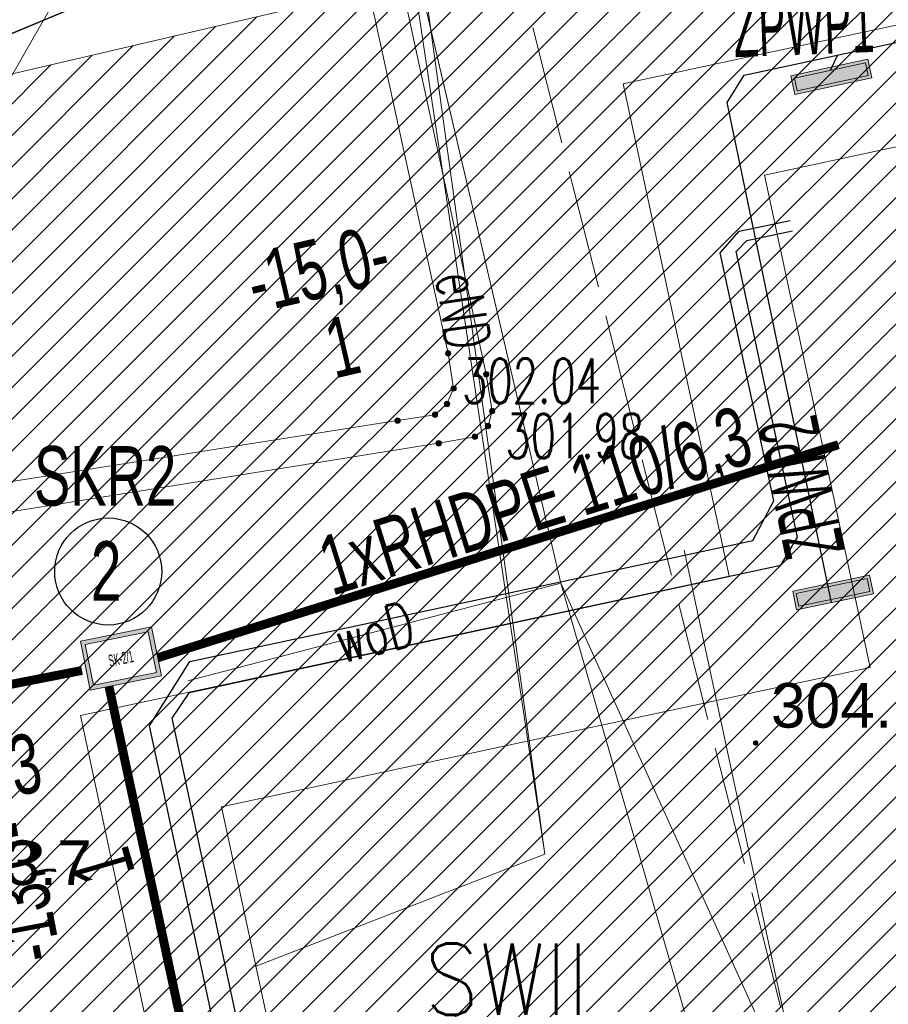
# Model space of a CAD drawing. Header units: metres. Extents: x 6567444 to 13135881, y 5574237 to 11149086.
# Tile 106 of 212: x 6567835 to 6567849, y 5574532 to 5574548. Entities that reach past the tile are written whole.
import ezdxf
from ezdxf import colors
from ezdxf.entities.mleader import LeaderData, LeaderLine
from ezdxf.enums import TextEntityAlignment as Align
from ezdxf.math import Vec2, Vec3

# ---------------------------------------------------------------- set-up
doc = ezdxf.new("R2010")
doc.units = ezdxf.units.M
for name, pattern in [('_MDCP$0$L_2_50', [2.5, 2, -0.5]), ('_MDCP$1$L_0_06', [2, 1.5, -0.5]), ('GE.I.6640.1.468.2024_MDCP_dodatkowe pomiary_12.03.2026$0$L_0_06', [2, 1.5, -0.5]), ('GE.I.6640.1.468.2024_MDCP_dodatkowe pomiary_12.03.2026$0$L_2_50', [2.5, 2, -0.5])]:
    doc.linetypes.add(name, pattern=pattern)
for name, color, linetype, lineweight in [('_MDCP$0$GES_PrzewodCieplowniczy', 212, 'Continuous', 18), ('_MDCP$0$GES_PrzewodElektroenergetyczny', 1, 'Continuous', 18), ('_MDCP$0$GES_PrzewodElektroenergetyczny_Projektowany', 7, 'Continuous', 18), ('_MDCP$0$GES_PrzewodKanalizacyjny_Projektowany', 7, 'Continuous', 18), ('_MDCP$0$GES_Rzedna', 7, 'Continuous', 18), ('_MDCP$0$OTRN', 7, 'Continuous', 13), ('_MDCP$1$GES_PrzewodKanalizacyjny', 36, 'Continuous', 18), ('_MDCP$1$GES_PrzewodWodociagowy', 5, 'Continuous', 18), ('_MDCP$1$PARSI', 7, 'Continuous', 20), ('_Tt_DO_LIKWIDACJI', 7, 'Continuous', 20), ('_TT_opis', 7, 'Continuous', 25), ('_TT_WOD_Opis_PKT_I', 7, 'Continuous', 30), ('GE.I.6640.1.468.2024_MDCP_dodatkowe pomiary_12.03.2026$0$GES_PrzewodCieplowniczy', 212, 'Continuous', 18), ('GE.I.6640.1.468.2024_MDCP_dodatkowe pomiary_12.03.2026$0$GES_PrzewodElektroenergetyczny', 1, 'Continuous', 18), ('GE.I.6640.1.468.2024_MDCP_dodatkowe pomiary_12.03.2026$0$GES_PrzewodElektroenergetyczny_Projektowany', 7, 'Continuous', 18), ('GE.I.6640.1.468.2024_MDCP_dodatkowe pomiary_12.03.2026$0$GES_PrzewodKanalizacyjny', 36, 'Continuous', 18), ('GE.I.6640.1.468.2024_MDCP_dodatkowe pomiary_12.03.2026$0$GES_PrzewodKanalizacyjny_Projektowany', 7, 'Continuous', 18), ('GE.I.6640.1.468.2024_MDCP_dodatkowe pomiary_12.03.2026$0$GES_PrzewodWodociagowy', 5, 'Continuous', 18), ('GE.I.6640.1.468.2024_MDCP_dodatkowe pomiary_12.03.2026$0$GES_Rzedna', 7, 'Continuous', 18), ('GE.I.6640.1.468.2024_MDCP_dodatkowe pomiary_12.03.2026$0$OTRN', 7, 'Continuous', 13), ('GE.I.6640.1.468.2024_MDCP_dodatkowe pomiary_12.03.2026$0$PARSI', 7, 'Continuous', 20), ('PT-IE-001 PZT - instal. elektr XREFF$0$SEL_do_likwidacji', 1, 'PT-IE-001 PZT - instal. elektr XREFF$0$likwidacja1', 15), ('PT-IE-001 PZT - instal. elektr XREFF$0$SEL_OPIS_legenda', 7, 'Continuous', 18), ('PT-IE-001 PZT - instal. elektr XREFF$0$SEL_sieci_kable_nN', 1, 'PT-IE-001 PZT - instal. elektr XREFF$0$SEL_eN', 30), ('PT-IE-001 PZT - instal. elektr XREFF$0$SEL_zlacze_nN', 1, 'PT-IE-001 PZT - instal. elektr XREFF$0$SEL_eN', 20), ('PT-IE-001 PZT - instal. elektr XREFF$0$SEN_kanalizacja_kablowa', 30, 'PT-IE-001 PZT - instal. elektr XREFF$0$SEN_t', 20), ('PT-IE-001 PZT - instal. elektr XREFF$0$SEN_kanalizacja_kablowa_studnie', 30, 'Continuous', 20), ('PT-IE-001 PZT - instal. elektr XREFF$0$SEN_studnia_kablowa_typ', 30, 'Continuous', 20)]:
    doc.layers.add(name, color=color, linetype=linetype, lineweight=lineweight)
for name, color, linetype in [('_MDCP$0$OTRN_O', 7, 'Continuous'), ('FORMA - Arch 01 - PZT 1 Strefy', 7, 'Continuous'), ('GE.I.6640.1.468.2024_MDCP_dodatkowe pomiary_12.03.2026$0$OTRN_O', 7, 'Continuous'), ('PT-IE-001 PZT - instal. elektr XREFF$0$SEL_atrybut_bloku1', 7, 'Continuous'), ('PT-IE-001 PZT - instal. elektr XREFF$0$SEL_atrybut_bloku2', 9, 'Continuous'), ('PT-IE-001 PZT - instal. elektr XREFF$0$SEN_atrybut_bloku1', 7, 'Continuous'), ('PT-IE-001 PZT - instal. elektr XREFF$0$SEN_atrybut_bloku2', 9, 'Continuous')]:
    doc.layers.add(name, color=color, linetype=linetype)
doc.layers.add('PT-IE-001 PZT - instal. elektr XREFF$0$SEL_sieci_kable_nN_oswietlenie', color=7, linetype='PT-IE-001 PZT - instal. elektr XREFF$0$SEL_eNN', lineweight=30, true_color=0xff7a7a)
doc.styles.add('_MDCP$0$BDOT', font='arial.ttf', dxfattribs={"width": 0.9})
doc.styles.add('_MDCP$0$STANDARD', font='simplex.shx')
doc.styles.add('GE.I.6640.1.468.2024_MDCP_dodatkowe pomiary_12.03.2026$0$BDOT', font='arial.ttf', dxfattribs={"width": 0.9})
doc.styles.add('GE.I.6640.1.468.2024_MDCP_dodatkowe pomiary_12.03.2026$0$STANDARD', font='simplex.shx')
doc.styles.add('PT-IE-001 PZT - instal. elektr XREFF$0$ARIAL', font='ARIALN.TTF', dxfattribs={"width": 0.8})
doc.styles.add('PT-IE-001 PZT - instal. elektr XREFF$0$ROMANS', font='ARIALN.TTF', dxfattribs={"width": 0.8})
doc.styles.add('ROMANS', font='romans.shx', dxfattribs={"width": 0.9})
doc.linetypes.add('likwidacja1', pattern='A,0,-1,["X",ROMANS,S=0.6,R=0,X=-0.1,Y=-0.3],-1', length=2)
doc.linetypes.add('PT-IE-001 PZT - instal. elektr XREFF$0$likwidacja1', pattern='A,0,-1,["X",PT-IE-001 PZT - instal. elektr XREFF$0$ROMANS,S=0.6,R=0,X=-0.1,Y=-0.3],-1', length=2)
doc.linetypes.add('PT-IE-001 PZT - instal. elektr XREFF$0$SEL_eN', pattern='A,5,["eN",PT-IE-001 PZT - instal. elektr XREFF$0$ARIAL,S=1,R=0,X=1.8,Y=0.25],5', length=10)
doc.linetypes.add('PT-IE-001 PZT - instal. elektr XREFF$0$SEL_eNN', pattern='A,5,["eNN",PT-IE-001 PZT - instal. elektr XREFF$0$ARIAL,S=1,R=0,X=1.45,Y=0.25],5', length=10)
doc.linetypes.add('PT-IE-001 PZT - instal. elektr XREFF$0$SEN_t', pattern='A,5,["t",PT-IE-001 PZT - instal. elektr XREFF$0$ARIAL,S=1,R=0,X=2.1,Y=0.25],5', length=10)
pattern_1 = [(45, (0, 0), (-0.265165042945, 0.265165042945), [])]

# ---------------------------------------------------------------- blocks, each defined once
blk = doc.blocks.new('_MDCP$0$other_SUPS01_02')
at = {"linetype": 'Continuous', "lineweight": 13}
blk.add_hatch(color=0, dxfattribs=at).paths.add_polyline_path([(0, -0.091, 1), (0, 0.091, 1)])
at = {"color": 0, "linetype": 'Continuous', "lineweight": 13}
blk.add_circle((0, 0), 0.0906, dxfattribs=at)
blk = doc.blocks.new('_MDCP$0$OTRN')
at = {"layer": '_MDCP$0$OTRN', "color": 0, "const_width": 0.09}
blk.add_lwpolyline([(-0.045, 0, 1), (0.045, 0, 1)], format="xyb", close=True, dxfattribs=at)
at = {"layer": '_MDCP$0$OTRN_O', "color": 0, "style": '_MDCP$0$BDOT'}
blk.add_attdef('RZEDNA', (0.514, 0.515), '', height=1.5, dxfattribs=at)
blk = doc.blocks.new('_MDCP$1$mzsk')
at = {"layer": '_MDCP$1$PARSI', "color": 0}
for p, q in [((0, -5), (0, 5)), ((5, 0), (-5, 0))]:
    blk.add_line(p, q, dxfattribs=at)
blk = doc.blocks.new('_MDCP')
at = {"layer": '_MDCP$0$GES_PrzewodCieplowniczy', "color": 212, "linetype": 'Continuous', "lineweight": 18}
for points in [[(6567840.21, 5574493.42), (6567838.21, 5574503.22), (6567835.81, 5574514.93), (6567835.68, 5574515.72), (6567835.53, 5574516.45), (6567833.32, 5574528.21), (6567831.32, 5574539.11), (6567831.19, 5574539.86), (6567831.31, 5574540.06), (6567831.53, 5574540.16), (6567832.13, 5574540.28), (6567841.07, 5574541.69), (6567841.7, 5574541.79), (6567841.9, 5574541.97), (6567842.01, 5574542.23), (6567841.92, 5574542.82), (6567840.56, 5574549.05), (6567834.9, 5574576.29), (6567834.74, 5574576.8), (6567834.714, 5574577.126)], [(6567835.395, 5574577.254), (6567835.56, 5574576.27), (6567841.12, 5574549.13), (6567842.56, 5574542.47), (6567842.66, 5574541.85), (6567842.59, 5574541.6), (6567842.37, 5574541.42), (6567841.76, 5574541.31), (6567832.56, 5574539.84), (6567831.99, 5574539.72), (6567831.81, 5574539.63), (6567831.65, 5574539.49), (6567831.8, 5574538.65), (6567833.77, 5574527.9), (6567835.97, 5574516.03), (6567836.07, 5574515.32), (6567836.27, 5574514.58), (6567838.64, 5574502.84)]]:
    blk.add_lwpolyline(points, dxfattribs=at)
at = {"layer": '_MDCP$0$GES_PrzewodElektroenergetyczny', "color": 1, "linetype": 'Continuous', "lineweight": 18, "flags": 128}
for points in [[(6567839.429, 5574557.634), (6567843.814, 5574538.959), (6567847.225, 5574531.413), (6567849.054, 5574530.594), (6567849.634, 5574529.929), (6567849.99, 5574528.845), (6567850.111, 5574525.986), (6567849.4, 5574523.295), (6567833.849, 5574501.642), (6567833.428, 5574500.948), (6567842.057, 5574466.646), (6567837.363, 5574465.727), (6567836.904, 5574465.072), (6567825.838, 5574462.038), (6567824.032, 5574462.668), (6567814.032, 5574503.304), (6567812.705, 5574511.261)], [(6567838.673, 5574532.515), (6567843.546, 5574534.399), (6567841.187, 5574550.146), (6567840.856, 5574552.357), (6567840.441, 5574553.323), (6567838.664, 5574557.463)]]:
    blk.add_lwpolyline(points, dxfattribs=at)
at = {"layer": '_MDCP$0$GES_PrzewodElektroenergetyczny_Projektowany', "color": 1, "linetype": '_MDCP$0$L_2_50', "lineweight": 18, "flags": 128}
blk.add_lwpolyline([(6567968.757, 5574418.447), (6567965.79, 5574417.788), (6567964.269, 5574419.682), (6567962.444, 5574428.423), (6567960.927, 5574438.382), (6567955.785, 5574440.828), (6567943.735, 5574448.879), (6567937.061, 5574453.287), (6567929.241, 5574458.206), (6567924.301, 5574460.739), (6567918.598, 5574463.02), (6567911.377, 5574464.921), (6567904.643, 5574465.783), (6567895.738, 5574466.364), (6567887.791, 5574468.949), (6567886.282, 5574470.192), (6567885.356, 5574472.785), (6567880.925, 5574493.141), (6567879.016, 5574496.438), (6567878.444, 5574499.11), (6567874.34, 5574499.268), (6567872.908, 5574505.876), (6567870.567, 5574509.67), (6567868.305, 5574511.329), (6567862.172, 5574511.906), (6567852.994, 5574510.772), (6567850.203, 5574522.019), (6567848.1, 5574529.505), (6567843.148, 5574549.062), (6567840.304, 5574561.676)], dxfattribs=at)
at = {"layer": '_MDCP$0$GES_PrzewodKanalizacyjny_Projektowany', "color": 36, "linetype": '_MDCP$1$L_0_06', "lineweight": 18}
blk.add_lwpolyline([(6567796.266, 5574539.236), (6567832.48, 5574547.32), (6567854.13, 5574556.3), (6567878.83, 5574561.85), (6567921.59, 5574572.26), (6567938.88, 5574580.92), (6567943.337, 5574581.783)], dxfattribs=at)
at = {"layer": '_MDCP$1$GES_PrzewodKanalizacyjny', "color": 36, "linetype": 'Continuous', "lineweight": 18, "flags": 128}
blk.add_lwpolyline([(6567854.51, 5574556.511), (6567832.359, 5574547.28)], dxfattribs=at)
at = {"layer": '_MDCP$1$GES_PrzewodWodociagowy', "color": 5, "linetype": 'Continuous', "lineweight": 18}
blk.add_lwpolyline([(6567933.69, 5574572.61), (6567933.06, 5574572.59), (6567924.48, 5574571.48), (6567923.42, 5574572.32), (6567920.04, 5574574.98), (6567915.01, 5574574.28), (6567879.77, 5574567.11), (6567879.07, 5574566.99), (6567878.14, 5574565.37), (6567860.87, 5574560.66), (6567855.39, 5574559.03), (6567839.4, 5574555.34), (6567836.94, 5574551.59), (6567834.92, 5574548.08), (6567832.61, 5574544.04), (6567830.53, 5574540.71), (6567827.89, 5574537.03), (6567830.01, 5574517.51), (6567828.46, 5574517.24), (6567802.588, 5574511.449)], dxfattribs=at)
at = {"layer": '_MDCP$1$GES_PrzewodWodociagowy', "color": 5, "linetype": 'Continuous', "lineweight": 18, "flags": 128}
for points in [[(6567843.814, 5574538.959), (6567837.542, 5574537.313)], [(6567852.51, 5574508.806), (6567843.814, 5574538.959)]]:
    blk.add_lwpolyline(points, dxfattribs=at)
at = {"layer": '_MDCP$0$GES_Rzedna', "color": 212, "linetype": 'Continuous', "xscale": 0.5, "yscale": 0.5, "zscale": 0.5}
for p in [(6567841.92, 5574542.82), (6567842.56, 5574542.47), (6567842.01, 5574542.23), (6567841.9, 5574541.97), (6567842.66, 5574541.85), (6567841.07, 5574541.69), (6567841.7, 5574541.79), (6567842.59, 5574541.6), (6567841.76, 5574541.31), (6567842.37, 5574541.42)]:
    blk.add_blockref('_MDCP$0$other_SUPS01_02', p, dxfattribs=at)
at = {"layer": '_MDCP$0$OTRN', "color": 14, "xscale": 0.5, "yscale": 0.5, "zscale": 0.5}
for p, values in [((6567847.09, 5574536.271, 304.06), {'RZEDNA': '304.1'}), ((6567833.049, 5574533.626, 303.712), {'RZEDNA': '303.7'})]:
    blk.add_blockref('_MDCP$0$OTRN', p, dxfattribs=at).add_auto_attribs(values)
at = {"layer": '_MDCP$1$PARSI', "xscale": 0.5, "yscale": 0.5, "zscale": 0.5, "rotation": 1.16962990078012e-09}
blk.add_blockref('_MDCP$1$mzsk', (6567850, 5574550), dxfattribs=at)
at = {"layer": '_MDCP$0$GES_PrzewodElektroenergetyczny', "color": 1, "lineweight": 15, "style": '_MDCP$0$STANDARD', "width": 0.66}
blk.add_text('eND', height=0.75, rotation=-81.5, dxfattribs=at).set_placement((6567842.176, 5574543.542), align=Align.MIDDLE_CENTER)
at = {"layer": '_MDCP$0$GES_Rzedna', "color": 212, "lineweight": 15, "style": '_MDCP$0$STANDARD', "width": 0.66}
for s, p in [('302.04', (6567842.156, 5574542.358)), ('301.98', (6567842.883, 5574541.432))]:
    blk.add_text(s, height=0.75, dxfattribs=at).set_placement(p, align=Align.MIDDLE_LEFT)
at = {"layer": '_MDCP$1$GES_PrzewodWodociagowy', "color": 5, "lineweight": 15, "style": '_MDCP$0$STANDARD', "width": 0.66}
blk.add_text('woD', height=0.75, rotation=-345.3, dxfattribs=at).set_placement((6567840.678, 5574538.136), align=Align.MIDDLE_CENTER)
blk = doc.blocks.new('GE.I.6640.1.468.2024_MDCP_dodatkowe pomiary_12.03.2026$0$other_SUPS01_02')
at = {"linetype": 'Continuous', "lineweight": 13}
blk.add_hatch(color=0, dxfattribs=at).paths.add_polyline_path([(0, -0.091, 1), (0, 0.091, 1)])
at = {"color": 0, "linetype": 'Continuous', "lineweight": 13}
blk.add_circle((0, 0), 0.0906, dxfattribs=at)
blk = doc.blocks.new('GE.I.6640.1.468.2024_MDCP_dodatkowe pomiary_12.03.2026$0$OTRN')
at = {"layer": 'GE.I.6640.1.468.2024_MDCP_dodatkowe pomiary_12.03.2026$0$OTRN', "color": 0, "const_width": 0.09}
blk.add_lwpolyline([(-0.045, 0, 1), (0.045, 0, 1)], format="xyb", close=True, dxfattribs=at)
at = {"layer": 'GE.I.6640.1.468.2024_MDCP_dodatkowe pomiary_12.03.2026$0$OTRN_O', "color": 0, "style": 'GE.I.6640.1.468.2024_MDCP_dodatkowe pomiary_12.03.2026$0$BDOT'}
blk.add_attdef('RZEDNA', (0.514, 0.515), '', height=1.5, dxfattribs=at)
blk = doc.blocks.new('GE.I.6640.1.468.2024_MDCP_dodatkowe pomiary_12.03.2026$0$mzsk')
at = {"layer": 'GE.I.6640.1.468.2024_MDCP_dodatkowe pomiary_12.03.2026$0$PARSI', "color": 0}
for p, q in [((0, -5), (0, 5)), ((5, 0), (-5, 0))]:
    blk.add_line(p, q, dxfattribs=at)
blk = doc.blocks.new('GE.I.6640.1.468.2024_MDCP_dodatkowe pomiary_12.03.2026')
at = {"layer": 'GE.I.6640.1.468.2024_MDCP_dodatkowe pomiary_12.03.2026$0$GES_PrzewodCieplowniczy', "color": 212, "linetype": 'Continuous', "lineweight": 18}
for points in [[(6567840.21, 5574493.42), (6567838.21, 5574503.22), (6567835.81, 5574514.93), (6567835.68, 5574515.72), (6567835.53, 5574516.45), (6567833.32, 5574528.21), (6567831.32, 5574539.11), (6567831.19, 5574539.86), (6567831.31, 5574540.06), (6567831.53, 5574540.16), (6567832.13, 5574540.28), (6567841.07, 5574541.69), (6567841.7, 5574541.79), (6567841.9, 5574541.97), (6567842.01, 5574542.23), (6567841.92, 5574542.82), (6567840.56, 5574549.05), (6567834.9, 5574576.29), (6567834.74, 5574576.8), (6567834.714, 5574577.126)], [(6567835.395, 5574577.254), (6567835.56, 5574576.27), (6567841.12, 5574549.13), (6567842.56, 5574542.47), (6567842.66, 5574541.85), (6567842.59, 5574541.6), (6567842.37, 5574541.42), (6567841.76, 5574541.31), (6567832.56, 5574539.84), (6567831.99, 5574539.72), (6567831.81, 5574539.63), (6567831.65, 5574539.49), (6567831.8, 5574538.65), (6567833.77, 5574527.9), (6567835.97, 5574516.03), (6567836.07, 5574515.32), (6567836.27, 5574514.58), (6567838.64, 5574502.84)]]:
    blk.add_lwpolyline(points, dxfattribs=at)
at = {"layer": 'GE.I.6640.1.468.2024_MDCP_dodatkowe pomiary_12.03.2026$0$GES_PrzewodElektroenergetyczny', "color": 1, "linetype": 'Continuous', "lineweight": 18, "flags": 128}
for points in [[(6567839.429, 5574557.634), (6567843.814, 5574538.959), (6567847.225, 5574531.413), (6567849.054, 5574530.594), (6567849.634, 5574529.929), (6567849.99, 5574528.845), (6567850.111, 5574525.986), (6567849.4, 5574523.295), (6567833.849, 5574501.642), (6567833.428, 5574500.948), (6567842.057, 5574466.646), (6567837.363, 5574465.727), (6567836.904, 5574465.072), (6567825.838, 5574462.038), (6567824.032, 5574462.668), (6567814.032, 5574503.304), (6567812.705, 5574511.261)], [(6567838.673, 5574532.515), (6567843.546, 5574534.399), (6567841.187, 5574550.146), (6567840.856, 5574552.357), (6567840.441, 5574553.323), (6567838.664, 5574557.463)]]:
    blk.add_lwpolyline(points, dxfattribs=at)
at = {"layer": 'GE.I.6640.1.468.2024_MDCP_dodatkowe pomiary_12.03.2026$0$GES_PrzewodElektroenergetyczny_Projektowany', "color": 1, "linetype": 'GE.I.6640.1.468.2024_MDCP_dodatkowe pomiary_12.03.2026$0$L_2_50', "lineweight": 18, "flags": 128}
blk.add_lwpolyline([(6567968.757, 5574418.447), (6567965.79, 5574417.788), (6567964.269, 5574419.682), (6567962.444, 5574428.423), (6567960.927, 5574438.382), (6567955.785, 5574440.828), (6567943.735, 5574448.879), (6567937.061, 5574453.287), (6567929.241, 5574458.206), (6567924.301, 5574460.739), (6567918.598, 5574463.02), (6567911.377, 5574464.921), (6567904.643, 5574465.783), (6567895.738, 5574466.364), (6567887.791, 5574468.949), (6567886.282, 5574470.192), (6567885.356, 5574472.785), (6567880.925, 5574493.141), (6567879.016, 5574496.438), (6567878.444, 5574499.11), (6567874.34, 5574499.268), (6567872.908, 5574505.876), (6567870.567, 5574509.67), (6567868.305, 5574511.329), (6567862.172, 5574511.906), (6567852.994, 5574510.772), (6567850.203, 5574522.019), (6567848.1, 5574529.505), (6567843.148, 5574549.062), (6567840.304, 5574561.676)], dxfattribs=at)
at = {"layer": 'GE.I.6640.1.468.2024_MDCP_dodatkowe pomiary_12.03.2026$0$GES_PrzewodKanalizacyjny', "color": 36, "linetype": 'Continuous', "lineweight": 18, "flags": 128}
blk.add_lwpolyline([(6567854.51, 5574556.511), (6567832.359, 5574547.28)], dxfattribs=at)
at = {"layer": 'GE.I.6640.1.468.2024_MDCP_dodatkowe pomiary_12.03.2026$0$GES_PrzewodKanalizacyjny_Projektowany', "color": 36, "linetype": 'GE.I.6640.1.468.2024_MDCP_dodatkowe pomiary_12.03.2026$0$L_0_06', "lineweight": 18}
blk.add_lwpolyline([(6567796.266, 5574539.236), (6567832.48, 5574547.32), (6567854.13, 5574556.3), (6567878.83, 5574561.85), (6567921.59, 5574572.26), (6567938.88, 5574580.92), (6567943.337, 5574581.783)], dxfattribs=at)
at = {"layer": 'GE.I.6640.1.468.2024_MDCP_dodatkowe pomiary_12.03.2026$0$GES_PrzewodWodociagowy', "color": 5, "linetype": 'Continuous', "lineweight": 18}
blk.add_lwpolyline([(6567933.69, 5574572.61), (6567933.06, 5574572.59), (6567924.48, 5574571.48), (6567923.42, 5574572.32), (6567920.04, 5574574.98), (6567915.01, 5574574.28), (6567879.77, 5574567.11), (6567879.07, 5574566.99), (6567878.14, 5574565.37), (6567860.87, 5574560.66), (6567855.39, 5574559.03), (6567839.4, 5574555.34), (6567836.94, 5574551.59), (6567834.92, 5574548.08), (6567832.61, 5574544.04), (6567830.53, 5574540.71), (6567827.89, 5574537.03), (6567830.01, 5574517.51), (6567828.46, 5574517.24), (6567802.588, 5574511.449)], dxfattribs=at)
at = {"layer": 'GE.I.6640.1.468.2024_MDCP_dodatkowe pomiary_12.03.2026$0$GES_PrzewodWodociagowy', "color": 5, "linetype": 'Continuous', "lineweight": 18, "flags": 128}
for points in [[(6567843.814, 5574538.959), (6567837.542, 5574537.313)], [(6567852.51, 5574508.806), (6567843.814, 5574538.959)]]:
    blk.add_lwpolyline(points, dxfattribs=at)
at = {"layer": 'GE.I.6640.1.468.2024_MDCP_dodatkowe pomiary_12.03.2026$0$GES_Rzedna', "color": 212, "linetype": 'Continuous', "xscale": 0.5, "yscale": 0.5, "zscale": 0.5}
for p in [(6567841.92, 5574542.82), (6567842.56, 5574542.47), (6567842.01, 5574542.23), (6567841.9, 5574541.97), (6567842.66, 5574541.85), (6567841.07, 5574541.69), (6567841.7, 5574541.79), (6567842.59, 5574541.6), (6567841.76, 5574541.31), (6567842.37, 5574541.42)]:
    blk.add_blockref('GE.I.6640.1.468.2024_MDCP_dodatkowe pomiary_12.03.2026$0$other_SUPS01_02', p, dxfattribs=at)
at = {"layer": 'GE.I.6640.1.468.2024_MDCP_dodatkowe pomiary_12.03.2026$0$OTRN', "color": 14, "xscale": 0.5, "yscale": 0.5, "zscale": 0.5}
for p, values in [((6567847.09, 5574536.271, 304.06), {'RZEDNA': '304.1'}), ((6567833.049, 5574533.626, 303.712), {'RZEDNA': '303.7'})]:
    blk.add_blockref('GE.I.6640.1.468.2024_MDCP_dodatkowe pomiary_12.03.2026$0$OTRN', p, dxfattribs=at).add_auto_attribs(values)
at = {"layer": 'GE.I.6640.1.468.2024_MDCP_dodatkowe pomiary_12.03.2026$0$PARSI', "xscale": 0.5, "yscale": 0.5, "zscale": 0.5, "rotation": 1.16962990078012e-09}
blk.add_blockref('GE.I.6640.1.468.2024_MDCP_dodatkowe pomiary_12.03.2026$0$mzsk', (6567850, 5574550), dxfattribs=at)
at = {"layer": 'GE.I.6640.1.468.2024_MDCP_dodatkowe pomiary_12.03.2026$0$GES_PrzewodElektroenergetyczny', "color": 1, "lineweight": 15, "style": 'GE.I.6640.1.468.2024_MDCP_dodatkowe pomiary_12.03.2026$0$STANDARD', "width": 0.66}
blk.add_text('eND', height=0.75, rotation=-81.5, dxfattribs=at).set_placement((6567842.176, 5574543.542), align=Align.MIDDLE_CENTER)
at = {"layer": 'GE.I.6640.1.468.2024_MDCP_dodatkowe pomiary_12.03.2026$0$GES_PrzewodWodociagowy', "color": 5, "lineweight": 15, "style": 'GE.I.6640.1.468.2024_MDCP_dodatkowe pomiary_12.03.2026$0$STANDARD', "width": 0.66}
blk.add_text('woD', height=0.75, rotation=-345.3, dxfattribs=at).set_placement((6567840.678, 5574538.136), align=Align.MIDDLE_CENTER)
at = {"layer": 'GE.I.6640.1.468.2024_MDCP_dodatkowe pomiary_12.03.2026$0$GES_Rzedna', "color": 212, "lineweight": 15, "style": 'GE.I.6640.1.468.2024_MDCP_dodatkowe pomiary_12.03.2026$0$STANDARD', "width": 0.66}
for s, p in [('302.04', (6567842.156, 5574542.358)), ('301.98', (6567842.883, 5574541.432))]:
    blk.add_text(s, height=0.75, dxfattribs=at).set_placement(p, align=Align.MIDDLE_LEFT)
blk = doc.blocks.new('*U623')
blk.add_hatch(color=256).paths.add_polyline_path([(0.66, 0.32), (-0.66, 0.32), (-0.66, 0), (0.66, 0)])
for points in [[(-0.66, 0.32), (0.66, 0.32), (0.66, 0), (-0.66, 0)], [(-0.61, 0.27), (0.61, 0.27), (0.61, 0.05), (-0.61, 0.05)]]:
    blk.add_lwpolyline(points, close=True)
at = {"layer": 'PT-IE-001 PZT - instal. elektr XREFF$0$SEL_atrybut_bloku1', "style": 'PT-IE-001 PZT - instal. elektr XREFF$0$ROMANS', "width": 0.6, "flags": 8}
blk.add_attdef('TYP', text='', height=1, dxfattribs=at).set_placement((0, 0.45), align=Align.CENTER)
at = {"layer": 'PT-IE-001 PZT - instal. elektr XREFF$0$SEL_atrybut_bloku2', "style": 'PT-IE-001 PZT - instal. elektr XREFF$0$ROMANS', "width": 0.6, "flags": 8}
for tag, p in [('OPIS1', (0, -0.95)), ('OPIS2', (0, -1.95))]:
    blk.add_attdef(tag, text='', height=0.75, dxfattribs=at).set_placement(p, align=Align.CENTER)
blk = doc.blocks.new('PT-IE-001 PZT - instal. elektr XREFF$0$studnia_SK2_1')
at = {"linetype": 'Continuous'}
h = blk.add_hatch(color=256, dxfattribs=at)
h.paths.add_polyline_path([(-0.61, 0.84), (-0.61, 0), (0.61, 0), (0.61, 0.84)])
h.paths.add_polyline_path([(0.54, 0.77), (0.54, 0.07), (-0.54, 0.07), (-0.54, 0.77)], flags=16)
for points in [[(-0.61, 0.84), (0.61, 0.84), (0.61, 0), (-0.61, 0)], [(-0.54, 0.77), (0.54, 0.77), (0.54, 0.07), (-0.54, 0.07)]]:
    blk.add_lwpolyline(points, close=True, dxfattribs=at)
at = {"linetype": 'Continuous', "flags": 128}
for points in [[(-0.61, 0.84), (0.61, 0.84), (0.61, 0), (-0.61, 0), (-0.61, 0.84)], [(-0.54, 0.77), (0.54, 0.77), (0.54, 0.07), (-0.54, 0.07), (-0.54, 0.77)]]:
    blk.add_lwpolyline(points, dxfattribs=at)
at = {"layer": 'PT-IE-001 PZT - instal. elektr XREFF$0$SEN_atrybut_bloku1', "style": 'PT-IE-001 PZT - instal. elektr XREFF$0$ROMANS', "width": 0.6, "flags": 8}
blk.add_attdef('TYP', text='', height=1, dxfattribs=at).set_placement((0, 0.94), align=Align.CENTER)
at = {"layer": 'PT-IE-001 PZT - instal. elektr XREFF$0$SEN_atrybut_bloku2', "style": 'PT-IE-001 PZT - instal. elektr XREFF$0$ROMANS', "width": 0.6, "flags": 8}
for tag, p in [('OPIS1', (0, -0.85)), ('OPIS2', (0, -1.7))]:
    blk.add_attdef(tag, text='', height=0.75, dxfattribs=at).set_placement(p, align=Align.CENTER)
at = {"layer": 'PT-IE-001 PZT - instal. elektr XREFF$0$SEN_studnia_kablowa_typ', "color": 0, "style": 'PT-IE-001 PZT - instal. elektr XREFF$0$ROMANS', "width": 0.6}
blk.add_text('SK-2/1', height=0.2, dxfattribs=at).set_placement((0, 0.42), align=Align.MIDDLE_CENTER)
blk = doc.blocks.new('PT-IE-001 PZT - instal. elektr XREFF')
at = {"layer": 'PT-IE-001 PZT - instal. elektr XREFF$0$SEL_do_likwidacji'}
for points in [[(6567838.673, 5574532.515), (6567843.546, 5574534.399), (6567841.195, 5574551.383)], [(6567841.151, 5574550.302), (6567843.814, 5574538.959), (6567847.225, 5574531.413), (6567849.075, 5574530.57), (6567849.655, 5574529.864), (6567849.99, 5574528.845), (6567850.111, 5574525.986), (6567849.379, 5574523.265), (6567833.831, 5574501.613)]]:
    blk.add_lwpolyline(points, dxfattribs=at)
at = {"layer": 'PT-IE-001 PZT - instal. elektr XREFF$0$SEL_OPIS_legenda', "lineweight": 30, "ltscale": 0.5}
blk.add_circle((6567836.204, 5574539.154), 0.9, dxfattribs=at)
at = {"layer": 'PT-IE-001 PZT - instal. elektr XREFF$0$SEL_sieci_kable_nN', "ltscale": 0.5}
for points in [[(6567848.368, 5574538.63), (6567846.612, 5574547.036), (6567846.896, 5574547.498), (6567846.896, 5574547.498), (6567917.211, 5574562.613), (6567917.771, 5574562.223), (6567926.733, 5574520.72), (6567929.851, 5574521.233), (6567930.888, 5574516.162), (6567931.306, 5574516.118)], [(6567848.351, 5574547.58), (6567848.474, 5574547.837)], [(6567845.501, 5574476.669), (6567849.969, 5574477.63), (6567837.277, 5574536.687), (6567837.573, 5574537.121), (6567847.512, 5574539.262), (6567847.793, 5574539.731), (6567846.761, 5574544.533), (6567846.944, 5574544.716), (6567847.709, 5574544.88)]]:
    blk.add_lwpolyline(points, dxfattribs=at)
at = {"layer": 'PT-IE-001 PZT - instal. elektr XREFF$0$SEL_sieci_kable_nN_oswietlenie', "ltscale": 0.8}
blk.add_lwpolyline([(6567894.56, 5574480.357), (6567894.56, 5574480.357), (6567883.047, 5574477.935), (6567882.979, 5574471.641), (6567852.785, 5574465.28), (6567852.079, 5574465.916), (6567836.897, 5574536.557), (6567837.577, 5574537.642), (6567847.042, 5574539.675), (6567847.398, 5574540.343), (6567846.492, 5574544.512), (6567846.812, 5574544.873), (6567847.671, 5574545.057)], dxfattribs=at)
at = {"layer": 'PT-IE-001 PZT - instal. elektr XREFF$0$SEN_kanalizacja_kablowa', "ltscale": 0.8, "const_width": 0.15}
for points in [[(6567848.481, 5574541.285), (6567837.037, 5574537.704)], [(6567835.764, 5574537.49), (6567830.79, 5574536.517)], [(6567846.654, 5574488.658), (6567836.217, 5574537.221)]]:
    blk.add_lwpolyline(points, dxfattribs=at)
at = {"layer": 'PT-IE-001 PZT - instal. elektr XREFF$0$SEL_zlacze_nN'}
ref = blk.add_blockref('*U623', (6567848.329, 5574547.626), dxfattribs=dict(at, rotation=192.1295861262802))
ref.add_attrib('TYP', 'ZPWP1', dxfattribs={"layer": 'PT-IE-001 PZT - instal. elektr XREFF$0$SEL_atrybut_bloku1', "height": 1, "rotation": 2.1854, "style": 'PT-IE-001 PZT - instal. elektr XREFF$0$ROMANS', "width": 0.6}).set_placement((6567847.916, 5574547.844), align=Align.CENTER)
ref = blk.add_blockref('*U623', (6567848.424, 5574538.645), dxfattribs=dict(at, rotation=11.76016385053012))
ref.add_attrib('TYP', 'ZPWP2', dxfattribs={"layer": 'PT-IE-001 PZT - instal. elektr XREFF$0$SEL_atrybut_bloku1', "height": 1, "rotation": 101.7602, "style": 'PT-IE-001 PZT - instal. elektr XREFF$0$ROMANS', "width": 0.6}).set_placement((6567848.346, 5574540.665), align=Align.CENTER)
at = {"layer": 'PT-IE-001 PZT - instal. elektr XREFF$0$SEN_kanalizacja_kablowa_studnie', "rotation": 11.50604517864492}
blk.add_blockref('PT-IE-001 PZT - instal. elektr XREFF$0$studnia_SK2_1', (6567836.501, 5574537.279), dxfattribs=at)
at = {"layer": 'PT-IE-001 PZT - instal. elektr XREFF$0$SEL_OPIS_legenda', "lineweight": 30, "style": 'PT-IE-001 PZT - instal. elektr XREFF$0$ROMANS', "width": 0.8}
for s, rotation, p in [('-15,0-', 13.0848, (6567838.678, 5574543.494)), ('1', 13.0848, (6567840.004, 5574542.395)), ('1xRHDPE 110/6,3', 17.5929, (6567839.965, 5574538.741)), ('2xRHDPE 110/6,3', 9.9367, (6567827.767, 5574534.176)), ('-13,0-', 100.8754, (6567835.417, 5574532.681)), ('1', 106.0773, (6567836.663, 5574534.09))]:
    blk.add_text(s, height=1, rotation=rotation, dxfattribs=at).set_placement(p)
for s, p in [('SKR2', (6567834.955, 5574540.261)), ('2', (6567835.915, 5574538.661))]:
    blk.add_text(s, height=1, dxfattribs=at).set_placement(p)

msp = doc.modelspace()

# ---------------------------------------------------------------- block references
at = {"layer": 'Defpoints'}
msp.add_blockref('GE.I.6640.1.468.2024_MDCP_dodatkowe pomiary_12.03.2026', (0, 0), dxfattribs=at)

# ---------------------------------------------------------------- next in the draw order: block references
msp.add_blockref('_MDCP', (0, 0))

# ---------------------------------------------------------------- next in the draw order: linework, layer by layer
at = {"layer": '_Tt_DO_LIKWIDACJI', "linetype": 'likwidacja1', "lineweight": 20}
msp.add_lwpolyline([(6567837.542, 5574537.313), (6567843.814, 5574538.959), (6567852.51, 5574508.806)], dxfattribs=at)
at = {"layer": '_TT_opis', "lineweight": 18}
msp.add_lwpolyline([(6567845.886, 5574539.515), (6567850.005, 5574520.353)], dxfattribs=at)

# ---------------------------------------------------------------- next in the draw order: block references
msp.add_blockref('PT-IE-001 PZT - instal. elektr XREFF', (0, 0))

# ---------------------------------------------------------------- next in the draw order: hatches: boundary and pattern name
at = {"layer": 'FORMA - Arch 01 - PZT 1 Strefy', "linetype": 'Continuous', "lineweight": 0, "true_color": 0x577933}
h = msp.add_hatch(dxfattribs=at)
h.set_pattern_fill('ANSI31', color=77, scale=3, style=0)
h.set_pattern_definition(pattern_1)
h.paths.add_polyline_path([(6567829, 5574517.24), (6567842.398, 5574471.118), (6567844.165, 5574471.632), (6567846.931, 5574462.111), (6567846.967, 5574484.472), (6567835.736, 5574536.73), (6567846.642, 5574539.074), (6567844.864, 5574547.35), (6567918.571, 5574563.191), (6567935.605, 5574483.933), (6567930.975, 5574476.768), (6567931.227, 5574475.595), (6567933.57, 5574476.098, 0.216609), (6567938.884, 5574480.085), (6567921.55, 5574567.86), (6567849.267, 5574550.953), (6567830.11, 5574546.47)])
at = {"layer": 'FORMA - Arch 01 - PZT 1 Strefy', "linetype": 'Continuous', "lineweight": 0, "true_color": 0x606060}
h = msp.add_hatch(dxfattribs=at)
h.set_pattern_fill('ANSI31', color=251, scale=3, style=0)
h.set_pattern_definition(pattern_1)
h.paths.add_polyline_path([(6567846.973, 5574484.443), (6567846.931, 5574462.111), (6567848.531, 5574462.109), (6567848.555, 5574477.084), (6567851.261, 5574464.492), (6567853.217, 5574464.912), (6567838.111, 5574535.195), (6567849.018, 5574537.539), (6567847.239, 5574545.815), (6567909.194, 5574559.13), (6567910.929, 5574559.503), (6567916.794, 5574560.763), (6567918.527, 5574552.697), (6567922.645, 5574533.535), (6567924.844, 5574534.007), (6567920.284, 5574555.223), (6567918.571, 5574563.191), (6567844.864, 5574547.35), (6567846.642, 5574539.074), (6567835.736, 5574536.73)])
at = {"layer": 'FORMA - Arch 01 - PZT 1 Strefy', "linetype": 'Continuous', "lineweight": 0, "ltscale": 5, "true_color": 0xf0e6d9}
h = msp.add_hatch(dxfattribs=at)
h.set_pattern_fill('ANSI31', color=254, scale=3, style=0)
h.set_pattern_definition(pattern_1)
h.paths.add_polyline_path([(6567838.111, 5574535.195), (6567853.217, 5574464.912), (6567877.761, 5574470.187), (6567866.729, 5574521.517), (6567916.781, 5574532.275), (6567914.712, 5574541.905), (6567920.576, 5574543.165), (6567916.794, 5574560.763), (6567847.239, 5574545.815), (6567849.018, 5574537.539)])

# ---------------------------------------------------------------- next in the draw order: linework, layer by layer
at = {"layer": 'FORMA - Arch 01 - PZT 1 Strefy', "color": 9, "linetype": 'Continuous', "lineweight": 13}
for p, q in [((6567918.571, 5574563.191), (6567844.864, 5574547.35)), ((6567847.239, 5574545.815), (6567909.194, 5574559.13)), ((6567844.864, 5574547.35), (6567846.642, 5574539.074)), ((6567849.018, 5574537.539), (6567847.239, 5574545.815)), ((6567846.642, 5574539.074), (6567835.736, 5574536.73)), ((6567838.111, 5574535.195), (6567849.018, 5574537.539)), ((6567835.736, 5574536.73), (6567846.973, 5574484.443)), ((6567853.217, 5574464.912), (6567838.111, 5574535.195))]:
    msp.add_line(p, q, dxfattribs=at)
at = {"layer": 'FORMA - Arch 01 - PZT 1 Strefy', "color": 71, "linetype": 'Continuous', "lineweight": 13, "true_color": 0xaff266}
for p, q in [((6567844.864, 5574547.35), (6567918.571, 5574563.191)), ((6567849.267, 5574550.953), (6567830.11, 5574546.47)), ((6567846.642, 5574539.074), (6567844.864, 5574547.35)), ((6567835.736, 5574536.73), (6567846.642, 5574539.074)), ((6567846.967, 5574484.472), (6567835.736, 5574536.73))]:
    msp.add_line(p, q, dxfattribs=at)
at = {"layer": 'FORMA - Arch 01 - PZT 1 Strefy', "color": 254, "linetype": 'Continuous', "lineweight": 0, "true_color": 0xe3cfb5}
for p, q in [((6567916.794, 5574560.763), (6567847.239, 5574545.815)), ((6567847.239, 5574545.815), (6567849.018, 5574537.539)), ((6567849.018, 5574537.539), (6567838.111, 5574535.195)), ((6567838.111, 5574535.195), (6567853.217, 5574464.912))]:
    msp.add_line(p, q, dxfattribs=at)

# ---------------------------------------------------------------- next in the draw order: leaders
at = {"layer": '_TT_WOD_Opis_PKT_I'}
ml = msp.add_multileader_mtext('Standard', dxfattribs=at)
ml.set_content('\\C7;SWII', color=256, style='ROMANS')
ml.set_leader_properties(color=7, linetype='ByLayer', lineweight=25)
ml.build(insert=Vec2(0, 0))
ml.multileader.update_dxf_attribs({"text_left_attachment_type": 5, "text_right_attachment_type": 5, "dogleg_length": 0.2, "arrow_head_size": 0.5})
ctx = ml.context
ctx.base_point, ctx.char_height, ctx.arrow_head_size, ctx.landing_gap_size, ctx.plane_origin = Vec3(6567841.016, 5574531.459), 1.2, 0.5, 0.5, Vec3(6567874.602, 5574540.378)
ctx.left_attachment, ctx.right_attachment = 5, 5
notes = []
notes.append((ctx, [(0, (1, 1, 0), (6567840.816, 5574531.459), (1, 0), 0.2, [(0, [(6567838.878, 5574530.035)], 0, [])])]))
ctx.mtext.insert, ctx.mtext.flow_direction = Vec3(6567841.516, 5574532.899), 5
for ctx, leaders in notes:
    for number, flags, end, landing, length, lines in leaders:
        leader = LeaderData()
        leader.index, (leader.has_last_leader_line, leader.has_dogleg_vector, leader.attachment_direction) = number, flags
        leader.last_leader_point, leader.dogleg_vector, leader.dogleg_length = Vec3(end), Vec3(landing), length
        for number, points, colour, breaks in lines:
            line = LeaderLine()
            line.index, line.vertices, line.color, line.breaks = number, Vec3.list(points), colors.encode_raw_color(colour), breaks
            leader.lines.append(line)
        ctx.leaders.append(leader)

doc.saveas('drawing.dxf')
